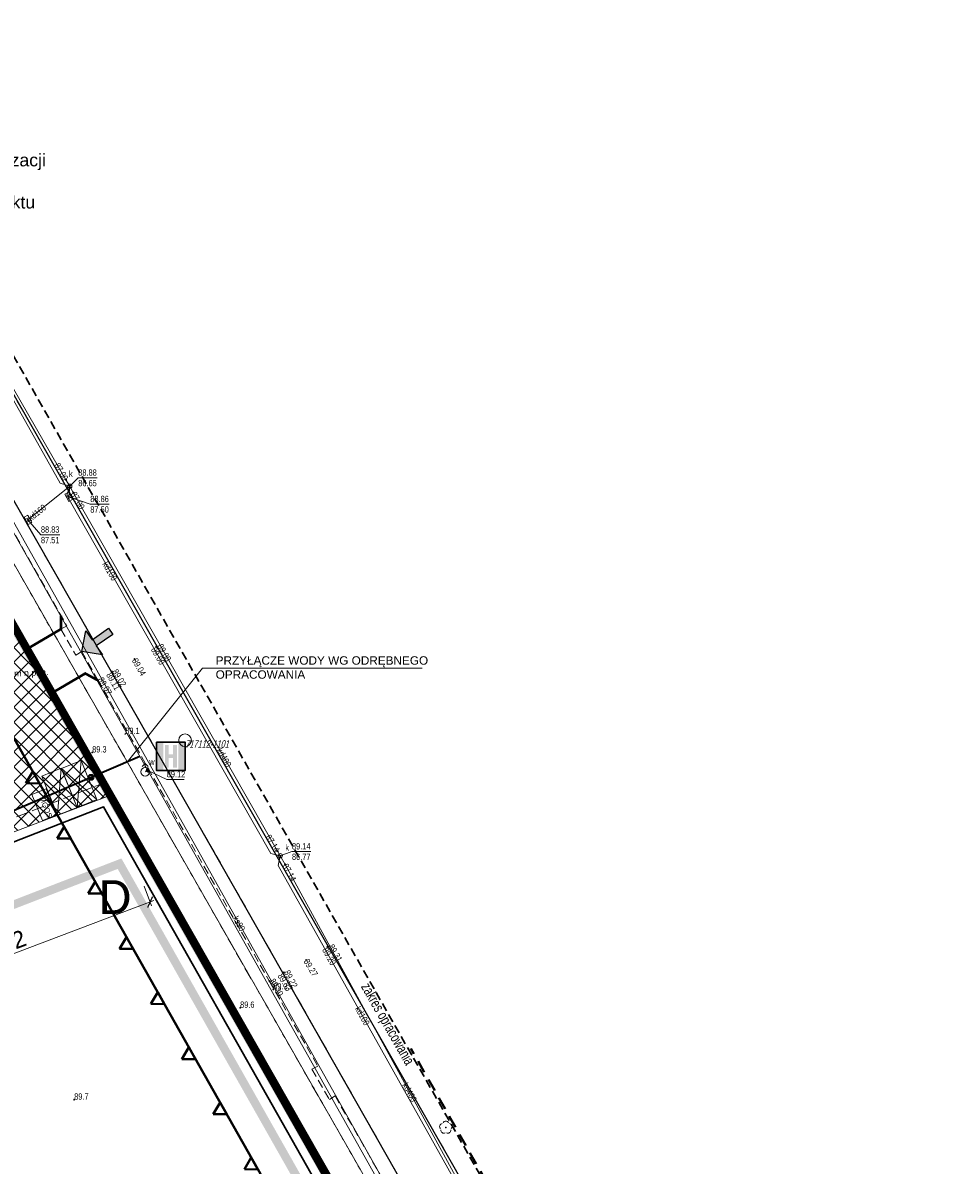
# Model space of a CAD drawing. Header units: millimetres. Extents: x 7429307 to 7429818, y 5776631 to 5777293.
# Tile 13 of 15: x 7429512 to 7429623, y 5776863 to 5776999. Entities that reach past the tile are written whole.
import ezdxf
from ezdxf.enums import TextEntityAlignment as Align

# ---------------------------------------------------------------- set-up
doc = ezdxf.new("R2010")
doc.units = ezdxf.units.MM
for name, pattern in [('1', [0]), ('2', [1.5, 1, -0.5]), ('2_OTKC', [1.5, 1, -0.5]), ('2_OTKJ', [2, 1.5, -0.5]), ('2_OTKK', [0]), ('3_SUKP', [0]), ('3_SUWP', [0]), ('DASHDOTX2', [2, 1, -0.5, 0, -0.5]), ('GAO', [2.5, 1.5, -1]), ('GAZ', [2.5, 1, -0.4, 0.17, -0.35, 0.18, -0.4]), ('GUK', [2, 1.5, -0.5]), ('GUZ', [1, 0.5, -0.5]), ('KROPK2-2-2', [3.49, 1, -0.47, 0.05, -0.47, 1, -0.5])]:
    doc.linetypes.add(name, pattern=pattern)
for name, color, linetype, lineweight in [('!TL_kanalizacja deszczowa', 96, 'x-ref_IS$0$AJ-Biuro_Kan-deszcz', 30), ('0_granica opracowania', 1, 'DASHDOTX2', 30), ('0_legenda', 7, 'Continuous', 15), ('0_MPZP', 212, 'Continuous', 40), ('0_wejścia do budynku', 7, 'Continuous', 18), ('0_wymiarowanie', 7, 'Continuous', 13), ('A01_opis', 7, 'Continuous', 9), ('AG_inst el', 242, 'x-ref_IE$0$eN_LINE', 30), ('BA-hydranty', 1, 'Continuous', 30), ('DZIALKI_L_0', 7, '1', 18), ('LINIE_L_0', 5, '2', 30), ('OPIS', 53, 'Continuous', 0), ('OPISY_T_0', 5, 'Continuous', 18), ('OSNPO_T_0', 7, 'Continuous', 18), ('OSNPO_T_1', 7, 'Continuous', 18), ('OTK_L_0', 7, '2_OTKJ', 18), ('OTK_L_1', 7, '2_OTKK', 25), ('OTK_L_2', 7, '2_OTKC', 18), ('OTR_T_0', 7, 'Continuous', 18), ('OTR_T_1', 7, 'Continuous', 18), ('SUW_E_T_2', 5, 'Continuous', 0), ('SUW_T_2', 5, 'Continuous', 18), ('SUW_T_5', 5, 'Continuous', 18), ('SUWP_L_0', 5, '3_SUWP', 18), ('SUWR_T_0', 5, 'Continuous', 18)]:
    doc.layers.add(name, color=color, linetype=linetype, lineweight=lineweight)
for name, color, linetype, lineweight, true_color in [('0_MIEJSCE PARKINGOWE', 7, 'Continuous', 9, 0x7f7f7f), ('0_ROZGRANICZAJACE', 7, '2', 35, 0x2f740a), ('0_TEREN', 7, 'KROPK2-2-2', 40, 0xdb0000), ('0_WODA', 7, 'Continuous', 35, 0x285df0), ('GRANICE_L_0', 7, 'GAO', 40, 0x008000), ('KONTURY_L_0', 7, 'GUK', 18, 0x24bc24), ('OTZ_T_0', 7, 'Continuous', 18, 0x008000), ('SUK_E_T_4', 7, 'Continuous', 0, 0x803300), ('SUK_T_1', 7, 'Continuous', 18, 0x803300), ('SUK_T_3', 7, 'Continuous', 18, 0x803300), ('SUKP_E_T_0', 7, 'Continuous', 0, 0x803300), ('SUKP_L_0', 7, '3_SUKP', 18, 0x803300), ('SUKR_T_0', 7, 'Continuous', 18, 0x803300), ('UZYTKI_L_0', 7, 'GUZ', 18, 0x008000)]:
    doc.layers.add(name, color=color, linetype=linetype, lineweight=lineweight, true_color=true_color)
doc.styles.add('Arial', font='arial.ttf')
doc.styles.add('BVP_arial', font='arial.ttf')
doc.styles.get("Standard").update_dxf_attribs({"font": 'arial.ttf'})
doc.styles.add('x-ref_IE$0$Standard', font='arial.ttf')
doc.styles.add('x-ref_IS$0$AJ_RomanS', font='romans.shx', dxfattribs={"width": 0.8})
doc.linetypes.add('x-ref_IE$0$eN_LINE', pattern='A,0.5,-0.2,["eN",x-ref_IE$0$Standard,S=0.1,R=0,X=-0.1,Y=-0.05],-0.25', length=0.95)
doc.linetypes.add('x-ref_IS$0$AJ-Biuro_Kan-deszcz', pattern='A,6,-0.8,["KD",x-ref_IS$0$AJ_RomanS,S=0.6,R=0,X=-0.6,Y=-0.25],-0.8', length=7.6)
doc.dimstyles.new('instalacje BVP_500', dxfattribs={"dimtxt": 2, "dimasz": 1, "dimexe": 0.5, "dimexo": 1, "dimgap": 0.35, "dimtad": 1, "dimdec": 1, "dimzin": 1, "dimdsep": 46, "dimtxsty": 'BVP_arial', "dimblk": 'ARCHTICK', "dimcen": 0, "dimdle": 0.5, "dimclrd": 256, "dimclre": 256, "dimclrt": 256, "dimaunit": 1, "dimadec": 1, "dimazin": 0, "dimtfac": 1, "dimtofl": 0, "dimtmove": 1, "dimatfit": 3, "dimfxl": 2, "dimfxlon": 1, "dimtolj": 1, "dimlwd": 5, "dimlwe": 13, "dimarcsym": 0})

# ---------------------------------------------------------------- blocks, each defined once
blk = doc.blocks.new('linia zabudowy')
at = {"layer": '0_MPZP', "linetype": 'Continuous'}
blk.add_lwpolyline([(114.05, -295.04), (199.06, -246.69), (50.1, 15.15), (1.45, -3.73)], dxfattribs=at)
for points in [[(133.2, -133.76), (134.82, -133.77), (134.02, -132.36)], [(136.92, -140.3), (138.54, -140.31), (137.74, -138.9)], [(140.64, -146.83), (142.26, -146.84), (141.46, -145.44)], [(140.64, -146.83), (142.26, -146.84), (141.46, -145.44)], [(144.36, -153.37), (145.98, -153.38), (145.18, -151.98)], [(148.08, -159.91), (149.7, -159.92), (148.9, -158.51)], [(151.8, -166.45), (153.42, -166.46), (152.62, -165.05)], [(155.52, -172.98), (157.13, -172.99), (156.34, -171.59)], [(159.24, -179.52), (160.85, -179.53), (160.05, -178.12)]]:
    blk.add_lwpolyline(points, close=True, dxfattribs=at)
blk = doc.blocks.new('hydrant istniejacy')
at = {"layer": 'BA-hydranty'}
h = blk.add_hatch(color=256, dxfattribs=at)
h.dxf.hatch_style = 1
h.paths.add_polyline_path([(0.8, 3.26), (0.08, 3.26), (0.08, 0.11), (0.8, 0.11)])
h.paths.add_polyline_path([(3.3, 3.26), (2.58, 3.26), (2.58, 0.11), (3.3, 0.11)])
h = blk.add_hatch(color=256, dxfattribs=at)
h.dxf.hatch_style = 1
h.paths.add_polyline_path([(2.41, 3.04), (1.96, 3.04), (1.96, 1.94), (1.43, 1.94), (1.43, 3.04), (0.98, 3.04), (0.98, 0.33), (1.43, 0.33), (1.43, 1.5), (1.96, 1.5), (1.96, 0.33), (2.41, 0.33)])
blk.add_lwpolyline([(0, 3.38), (3.38, 3.38), (3.38, 0), (0, 0)], close=True, dxfattribs=at)
blk = doc.blocks.new('_ArchTick')
at = {"color": 0, "linetype": 'ByBlock', "const_width": 0.15}
blk.add_lwpolyline([(-0.5, -0.5), (0.5, 0.5)], dxfattribs=at)
blk = doc.blocks.new('*D19')
at = {"layer": '0_wymiarowanie', "lineweight": 13}
for p, q in [((7429526.34, 5776896.19), (7429527.22, 5776893.85)), ((7429492.51, 5776883.37), (7429493.4, 5776881.03))]:
    blk.add_line(p, q, dxfattribs=at)
at = {"layer": '0_wymiarowanie', "lineweight": 5}
blk.add_line((7429492.75, 5776881.32), (7429527.51, 5776894.5), dxfattribs=at)
at = {"layer": 'Defpoints', "color": 0}
for p in [(7429522.25, 5776906.96), (7429488.43, 5776894.14), (7429527.05, 5776894.32)]:
    blk.add_point(p, dxfattribs=at)
at = {"layer": '0_wymiarowanie', "lineweight": 5}
for p, rotation in [((7429527.05, 5776894.32), 20.75821533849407), ((7429493.22, 5776881.5), 200.7582153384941)]:
    blk.add_blockref('_ArchTick', p, dxfattribs=dict(at, rotation=rotation))
at = {"layer": '0_wymiarowanie', "insert": (7429509.65, 5776889.19), "char_height": 2, "attachment_point": 5, "rotation": 20.7582, "style": 'BVP_arial'}
blk.add_mtext('\\A1;36.2', dxfattribs=at)
blk = doc.blocks.new('3_OTRS')
at = {"linetype": 'Continuous'}
blk.add_circle((0, 0), 0.045, dxfattribs=at)
blk = doc.blocks.new('3_OTRN')
at = {"linetype": 'Continuous'}
blk.add_circle((0, 0), 0.045, dxfattribs=at)
blk = doc.blocks.new('3_OTZL')
at = {"linetype": 'Continuous'}
blk.add_circle((0, 0), 0.045, dxfattribs=at)
for centre, start, end in [((-0.36, 0.12), 102.1445, 221.86), ((0, 0.38), 30.1401, 149.8599), ((0.36, 0.12), 318.14, 77.8555), ((-0.22, -0.3), 174.1482, 293.8542), ((0.22, -0.3), 246.1458, 5.8518)]:
    blk.add_arc(centre, 0.375, start, end, dxfattribs=at)
blk = doc.blocks.new('4_SUKK')
at = {"linetype": 'Continuous'}
for p, q in [((-0.5, -0.25), (-0.5, 0.25)), ((-0.5, 0.25), (0.5, 0.25)), ((-0.175, 0.25), (-0.175, -0.25)), ((0.175, 0.25), (0.175, -0.25)), ((0.5, 0.25), (0.5, -0.25)), ((0.5, -0.25), (-0.5, -0.25))]:
    blk.add_line(p, q, dxfattribs=at)
blk = doc.blocks.new('4_SUKS')
at = {"linetype": 'Continuous'}
blk.add_circle((0, 0), 0.25, dxfattribs=at)
blk = doc.blocks.new('4_SUPS')
at = {"linetype": 'Continuous'}
blk.add_circle((0, 0), 0.0625, dxfattribs=at)
blk = doc.blocks.new('4_SUWH')
at = {"linetype": 'Continuous'}
for p, q in [((0, 1), (-0.35355, 0.64645)), ((0, 1), (0.35355, 0.64645)), ((0, 0.5), (0, 1))]:
    blk.add_line(p, q, dxfattribs=at)
blk.add_circle((0, 0), 0.5, dxfattribs=at)
blk = doc.blocks.new('4_SUWW')
at = {"linetype": 'Continuous'}
for radius in [0.2, 0.175, 0.15, 0.125, 0.1, 0.075, 0.05, 0.025, 0.00715]:
    blk.add_circle((0, 0), radius, dxfattribs=at)
blk = doc.blocks.new('OSN3')
at = {"linetype": 'Continuous'}
blk.add_circle((0, 0), 0.75, dxfattribs=at)
blk = doc.blocks.new('mapa')
at = {"layer": 'DZIALKI_L_0', "linetype": '1'}
for p, q in [((-217.37, 349.73), (-68.5, 88.45)), ((-151.28, 241.19), (-91.19, 136.15))]:
    blk.add_line(p, q, dxfattribs=at)
at = {"layer": 'GRANICE_L_0', "linetype": 'GAO'}
blk.add_line((-4.76, 8.4), (-95.08, 167.81), dxfattribs=at)
at = {"layer": 'KONTURY_L_0', "linetype": 'GUK'}
for p, q in [((-131.66, 199.3), (-217.37, 349.73)), ((-128.1, 200.69), (-151.28, 241.19)), ((-123.19, 192.08), (-128.1, 200.69)), ((-154.95, 190.22), (-131.66, 199.3)), ((-90.51, 127.08), (-131.66, 199.3)), ((-91.19, 136.15), (-123.19, 192.08))]:
    blk.add_line(p, q, dxfattribs=at)
at = {"layer": 'LINIE_L_0', "linetype": '2'}
blk.add_line((-35.6, 62.83), (-221.15, 388.48), dxfattribs=at)
at = {"layer": 'OTK_L_0', "linetype": '2_OTKJ'}
for p, q in [((-125.23, 215.58), (-155.32, 268.33)), ((-160.72, 265.26), (-130.63, 212.54)), ((-104.91, 179.93), (-125.23, 215.58)), ((-130.63, 212.54), (-110.28, 176.82)), ((-87.26, 149.03), (-104.91, 179.93)), ((-110.28, 176.82), (-76.95, 118.18))]:
    blk.add_line(p, q, dxfattribs=at)
at = {"layer": 'OTK_L_1', "linetype": '2_OTKK'}
for p, q in [((-155.32, 268.33), (-125.23, 215.58)), ((-130.63, 212.54), (-160.72, 265.26)), ((-125.23, 215.58), (-104.91, 179.93)), ((-110.28, 176.82), (-130.63, 212.54)), ((-104.91, 179.93), (-87.26, 149.03)), ((-76.95, 118.18), (-110.28, 176.82))]:
    blk.add_line(p, q, dxfattribs=at)
at = {"layer": 'OTK_L_2', "linetype": '2_OTKC'}
for p, q in [((-130.63, 212.54), (-160.72, 265.26)), ((-142.75, 230), (-135.94, 218.01)), ((-135.94, 218.01), (-136.62, 217.61)), ((-136.62, 217.61), (-134.86, 214.53)), ((-134.86, 214.53), (-134.16, 214.93)), ((-134.16, 214.93), (-132.27, 211.61)), ((-132.27, 211.61), (-111.9, 175.85)), ((-110.28, 176.82), (-130.63, 212.54)), ((-76.95, 118.18), (-110.28, 176.82)), ((-111.9, 175.85), (-106.14, 165.74)), ((-106.14, 165.74), (-106.83, 165.37)), ((-106.83, 165.37), (-104.76, 161.79)), ((-104.76, 161.79), (-104.09, 162.22)), ((-104.09, 162.22), (-94.24, 144.95))]:
    blk.add_line(p, q, dxfattribs=at)
at = {"layer": 'SUKP_L_0', "linetype": '3_SUKP'}
for p, q in [((-160.51, 276.8), (-136.71, 234.93)), ((-160.29, 277.31), (-136.03, 235.34)), ((-164.28, 269.51), (-63.93, 90.95)), ((-136.71, 234.93), (-135.58, 234.56)), ((-136.03, 235.34), (-135.58, 234.56)), ((-140.55, 230.57), (-135.58, 234.56)), ((-135.58, 234.56), (-135.94, 233.49)), ((-135.94, 233.49), (-135.8, 233.25)), ((-135.8, 233.25), (-111.71, 190.95)), ((-135.58, 234.56), (-135.7, 233.31)), ((-135.16, 233.82), (-135.58, 234.56)), ((-110.59, 190.7), (-135.16, 233.82)), ((-111.71, 190.95), (-110.59, 190.7)), ((-110.59, 190.7), (-110.85, 189.56)), ((-110.59, 190.7), (-110.02, 189.68)), ((-110.85, 189.56), (-88.67, 150.02)), ((-110.02, 189.68), (-88.07, 149.55))]:
    blk.add_line(p, q, dxfattribs=at)
at = {"layer": 'SUKR_T_0', "linetype": 'Continuous', "lineweight": 0}
for p, q in [((-135.58, 234.56), (-134.57, 235.56)), ((-134.57, 235.56), (-132.32, 235.56)), ((-135.7, 233.31), (-133.14, 232.43)), ((-133.14, 232.43), (-130.89, 232.43)), ((-140.55, 230.57), (-139, 228.8)), ((-139, 228.8), (-136.75, 228.8)), ((-110.59, 190.7), (-109.2, 191.2)), ((-109.2, 191.2), (-106.98, 191.2))]:
    blk.add_line(p, q, dxfattribs=at)
at = {"layer": 'SUWP_L_0', "linetype": '3_SUWP'}
for p, q in [((-164.79, 268.98), (-126.32, 200.84)), ((-126.32, 200.84), (-126.63, 200.66)), ((-64.5, 90.8), (-126.32, 200.84))]:
    blk.add_line(p, q, dxfattribs=at)
at = {"layer": 'SUWR_T_0', "linetype": 'Continuous', "lineweight": 0}
for p, q in [((-126.32, 200.84), (-124.07, 199.76)), ((-124.07, 199.76), (-121.98, 199.76))]:
    blk.add_line(p, q, dxfattribs=at)
at = {"layer": 'UZYTKI_L_0', "linetype": 'GUZ'}
for p, q in [((-131.66, 199.3), (-217.37, 349.73)), ((-128.1, 200.69), (-151.28, 241.19)), ((-123.19, 192.08), (-128.1, 200.69)), ((-154.95, 190.22), (-131.66, 199.3)), ((-68.5, 88.45), (-131.66, 199.3)), ((-91.19, 136.15), (-123.19, 192.08))]:
    blk.add_line(p, q, dxfattribs=at)
at = {"layer": 'OSNPO_T_0', "rotation": 269.9999974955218}
blk.add_blockref('OSN3', (-121.89, 204.42), dxfattribs=at)
at = {"layer": 'OTR_T_0'}
for p in [(-125.32, 215.55), (-125.23, 215.58), (-127.9, 214.06), (-132.27, 211.61), (-130.63, 212.54), (-130.56, 212.57), (-105, 179.89), (-104.91, 179.93), (-107.53, 178.35), (-110.28, 176.82), (-110.17, 176.87), (-111.9, 175.85)]:
    blk.add_blockref('3_OTRS', p, dxfattribs=at)
at = {"layer": 'OTR_T_1'}
for p in [(-128.99, 205.16), (-132.92, 202.96), (-111.42, 174.83), (-115.36, 172.65), (-135.05, 161.75)]:
    blk.add_blockref('3_OTRN', p, dxfattribs=at)
at = {"layer": 'OTZ_T_0'}
blk.add_blockref('3_OTZL', (-90.94, 158.44), dxfattribs=at)
at = {"layer": 'SUK_T_1', "rotation": 118.8800062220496}
for p in [(-135.7, 233.31), (-140.55, 230.57)]:
    blk.add_blockref('4_SUKK', p, dxfattribs=at)
at = {"layer": 'SUK_T_3'}
for p in [(-135.58, 234.56), (-110.59, 190.7)]:
    blk.add_blockref('4_SUKS', p, dxfattribs=at)
at = {"layer": 'SUKR_T_0'}
for p in [(-136.03, 235.34), (-135.58, 234.56), (-135.7, 233.31), (-135.16, 233.82), (-140.55, 230.57), (-110.9, 191.24), (-110.59, 190.7), (-110.02, 189.68)]:
    blk.add_blockref('4_SUPS', p, dxfattribs=at)
at = {"layer": 'SUW_T_2'}
blk.add_blockref('4_SUWH', (-126.63, 200.66), dxfattribs=at)
at = {"layer": 'SUW_T_5'}
blk.add_blockref('4_SUWW', (-126.32, 200.84), dxfattribs=at)
at = {"layer": 'SUWR_T_0'}
blk.add_blockref('4_SUPS', (-126.32, 200.84), dxfattribs=at)
at = {"layer": 'OPISY_T_0', "width": 0.7}
blk.add_text('zakres opracowania', height=1.25, rotation=299.6731, dxfattribs=at).set_placement((-99.96, 175.79), align=Align.TOP_LEFT)
at = {"layer": 'OSNPO_T_1', "oblique": 15, "width": 0.7}
blk.add_text('717112-1101', height=0.9, dxfattribs=at).set_placement((-121.89, 204.42), align=Align.TOP_LEFT)
at = {"layer": 'OTR_T_0', "lineweight": 9, "width": 0.7}
for s, rotation, p in [('89.08', 299.68, (-125.23, 215.58)), ('89.07', 299.67, (-132.27, 211.61)), ('89.02', 299.84, (-130.56, 212.57)), ('89.31', 299.73, (-104.91, 179.93)), ('89.22', 297.62, (-110.17, 176.87)), ('89.30', 299.67, (-111.9, 175.85))]:
    blk.add_text(s, height=0.75, rotation=rotation, dxfattribs=at).set_placement(p)
for s, rotation, p in [('89.00', 299.51, (-125.32, 215.55)), ('89.11', 299.67, (-130.63, 212.54)), ('89.20', 299.23, (-105, 179.89)), ('89.33', 299.61, (-110.28, 176.82))]:
    blk.add_text(s, height=0.75, rotation=rotation, dxfattribs=at).set_placement(p, align=Align.TOP_LEFT)
for s, rotation, p in [('89.04', 299.74, (-127.9, 214.06)), ('89.27', 300.87, (-107.53, 178.35))]:
    blk.add_text(s, height=0.75, rotation=rotation, dxfattribs=at).set_placement(p, align=Align.MIDDLE_LEFT)
at = {"layer": 'OTR_T_1', "lineweight": 9, "width": 0.7}
for s, p in [('89.1', (-128.99, 205.16)), ('89.3', (-132.92, 202.96)), ('89.3', (-111.42, 174.83)), ('89.6', (-115.36, 172.65)), ('89.7', (-135.05, 161.75))]:
    blk.add_text(s, height=0.75, dxfattribs=at).set_placement(p)
at = {"layer": 'SUK_E_T_4', "lineweight": 9, "width": 0.7}
for p in [(-135.67, 235.67), (-109.99, 191.3)]:
    blk.add_text('k', height=0.75, dxfattribs=at).set_placement(p)
at = {"layer": 'SUKP_E_T_0', "lineweight": 9, "width": 0.7}
for s, rotation, p in [('kd160', 38.76, (-139.47, 231.44)), ('kd100', 299.66, (-130.81, 224.49)), ('kd400', 299.67, (-117.24, 202.37)), ('ks90', 299.34, (-115.47, 182.65)), ('kd100', 299.29, (-100.83, 171.7)), ('kd400', 298.68, (-95.22, 162.63))]:
    blk.add_text(s, height=0.75, rotation=rotation, dxfattribs=at).set_placement(p, align=Align.MIDDLE)
at = {"layer": 'SUKR_T_0', "lineweight": 9, "width": 0.7}
for s, rotation, p in [('87.00', 299.74, (-136.03, 235.34)), ('87.14', 302.16, (-110.9, 191.24))]:
    blk.add_text(s, height=0.75, rotation=rotation, dxfattribs=at).set_placement(p, align=Align.MIDDLE_RIGHT)
for s, p in [('88.88', (-134.57, 236.56)), ('86.65', (-134.57, 235.31)), ('88.86', (-133.14, 233.43)), ('87.50', (-133.14, 232.18)), ('88.83', (-139, 229.8)), ('87.51', (-139, 228.55)), ('89.14', (-109.2, 192.2)), ('86.77', (-109.2, 190.95))]:
    blk.add_text(s, height=0.75, dxfattribs=at).set_placement(p, align=Align.TOP_LEFT)
for s, rotation, p in [('87.00', 299.69, (-135.16, 233.82)), ('87.14', 298.16, (-110.02, 189.68))]:
    blk.add_text(s, height=0.75, rotation=rotation, dxfattribs=at).set_placement(p, align=Align.MIDDLE_LEFT)
at = {"layer": 'SUW_E_T_2', "lineweight": 9, "width": 0.7}
blk.add_text('w', height=0.75, dxfattribs=at).set_placement((-126.14, 201.48))
at = {"layer": 'SUWR_T_0', "lineweight": 9, "width": 0.7}
blk.add_text('89.12', height=0.75, dxfattribs=at).set_placement((-124.07, 200.01))

msp = doc.modelspace()

# ---------------------------------------------------------------- hatches: boundary and pattern name
at = {"layer": '0_MIEJSCE PARKINGOWE', "linetype": 'Continuous', "true_color": 0x706c60, "transparency": 33554483}
h = msp.add_hatch(dxfattribs=at)
h.set_pattern_fill('ANSI37', color=251, scale=10)
h.set_pattern_definition([(45, (0, 0), (-0.88388347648, 0.88388347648), []), (135, (0, 0), (-0.88388347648, -0.88388347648), [])])
h.paths.add_polyline_path([(7429488.43, 5776894.14), (7429522.25, 5776906.96), (7429475.03, 5776989.85), (7429455.02, 5776982.26), (7429477.5, 5776922.98), (7429482.67, 5776918.68), (7429480.79, 5776916.37), (7429484.8, 5776913.11), (7429482.92, 5776910.8), (7429486.92, 5776907.55), (7429484.49, 5776904.55)])
at = {"layer": '0_wejścia do budynku'}
h = msp.add_hatch(dxfattribs=at)
h.set_pattern_fill('ANGLE', color=256, scale=0.000510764, angle=319.7113)
h.set_pattern_definition([(319.7113014, (7429097.3754514, 5777045.8669936), (0.002307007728, 0.00272141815), [0.002594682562, -0.00097300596]), (49.7113014, (7429097.3754514, 5777045.8669936), (-0.00272141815, 0.002307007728), [0.002594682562, -0.00097300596])])
h.paths.add_polyline_path([(7429518.93, 5776924.04), (7429521.4, 5776923.67), (7429520.66, 5776924.72), (7429522.62, 5776926.09), (7429522.12, 5776926.81), (7429520.16, 5776925.43), (7429519.43, 5776926.49)])

# ---------------------------------------------------------------- linework, layer by layer
at = {"const_width": 0.3}
for points in [[(7429512.37, 5776924.31), (7429516.47, 5776926.72), (7429516.47, 5776928.32)], [(7429515.25, 5776919.04), (7429519.35, 5776921.45), (7429520.75, 5776920.68)]]:
    msp.add_lwpolyline(points, dxfattribs=at)
msp.add_lwpolyline([(7429518.93, 5776924.04), (7429519.43, 5776926.49), (7429520.16, 5776925.43), (7429522.12, 5776926.81), (7429522.62, 5776926.09), (7429520.66, 5776924.72), (7429521.4, 5776923.67), (7429518.93, 5776924.04)])
at = {"layer": '0_legenda'}
for points in [[(7429516.51, 5776910.19), (7429514.19, 5776909.25), (7429516.06, 5776904.62), (7429518.38, 5776905.55), (7429516.51, 5776910.19), (7429516.06, 5776904.62), (7429518.38, 5776905.55), (7429514.19, 5776909.25)], [(7429518.85, 5776911.1), (7429516.53, 5776910.17), (7429518.4, 5776905.53), (7429520.72, 5776906.47), (7429518.85, 5776911.1), (7429518.4, 5776905.53), (7429520.72, 5776906.47), (7429516.53, 5776910.17)]]:
    msp.add_lwpolyline(points, dxfattribs=at)
msp.add_lwpolyline([(7429514.72, 5776907.77), (7429515.97, 5776904.67), (7429514.26, 5776903.98), (7429513.02, 5776907.08)], close=True, dxfattribs=at)
at = {"layer": '0_MIEJSCE PARKINGOWE'}
msp.add_lwpolyline([(7429488.43, 5776894.14), (7429522.25, 5776906.96), (7429475.03, 5776989.85), (7429455.02, 5776982.26), (7429488.44, 5776894.14)], dxfattribs=at)
at = {"layer": '0_MPZP', "linetype": 'GAZ', "const_width": 0.6}
msp.add_lwpolyline([(7429496.41, 5776739.84), (7429582.27, 5776788.67), (7429584.52, 5776797.29), (7429435.72, 5777058.84), (7429428.53, 5777061.47), (7429379.44, 5777042.42), (7429432.99, 5776907.13)], close=True, dxfattribs=at)
at = {"layer": '0_ROZGRANICZAJACE', "ltscale": 2, "const_width": 0.5}
msp.add_lwpolyline([(7429388.86, 5777046.4), (7429428.52, 5777061.79), (7429435.92, 5777059.09), (7429468.17, 5777002.49), (7429584.91, 5776797.6), (7429582.53, 5776788.47), (7429496.56, 5776739.58)], dxfattribs=at)
at = {"layer": '0_TEREN', "ltscale": 4, "const_width": 1}
msp.add_lwpolyline([(7429407.72, 5776970.99), (7429432.51, 5776908.39), (7429447.28, 5776869.43), (7429523.42, 5776898.87), (7429523.42, 5776898.87), (7429583.4, 5776792.98), (7429584.59, 5776797.56), (7429471.69, 5776995.71)], close=True, dxfattribs=at)
at = {"layer": '0_WODA'}
msp.add_lwpolyline([(7429487.97, 5776895.36), (7429525.83, 5776911.62)], dxfattribs=at)
msp.add_circle((7429520.02, 5776909.12), 0.302, dxfattribs=at)
at = {"layer": 'A01_opis', "color": 7}
msp.add_lwpolyline([(7429559.33, 5776922.09), (7429533.25, 5776922.09), (7429524.33, 5776910.94)], dxfattribs=at)
at = {"layer": 'AG_inst el', "ltscale": 8}
msp.add_lwpolyline([(7429583.26, 5776796.48), (7429583.26, 5776796.48), (7429521.51, 5776905.62), (7429488.6, 5776892.75), (7429487.79, 5776894.43)], dxfattribs=at)

# ---------------------------------------------------------------- block references
at = {"layer": '!TL_kanalizacja deszczowa', "linetype": 'Continuous'}
msp.add_blockref('hydrant istniejacy', (7429527.82, 5776909.93), dxfattribs=at)
at = {"layer": '0_MPZP', "linetype": 'Continuous', "rotation": 359.8719634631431}
msp.add_blockref('linia zabudowy', (7429379.4, 5777042.47), dxfattribs=at)
at = {"layer": 'DZIALKI_L_0', "linetype": 'Continuous'}
msp.add_blockref('mapa', (7429653.09, 5776709.11), dxfattribs=at)

# ---------------------------------------------------------------- texts
at = {"layer": '!TL_kanalizacja deszczowa', "color": 2, "linetype": 'ByBlock', "lineweight": 40, "insert": (7429495.35, 5776983.14), "char_height": 1.5, "width": 23.9856, "attachment_point": 1}
msp.add_mtext('{\\C256;Przyłacze kanalizacji deszczowej wg odrębnego projektu}', dxfattribs=at)
at = {"layer": '0_granica opracowania', "insert": (7429520.96, 5776896.9), "char_height": 4, "width": 1.3427, "attachment_point": 1}
msp.add_mtext('{\\fCalibri|b0|i0|c238|p0;D}', dxfattribs=at)
at = {"layer": '0_legenda', "insert": (7429514.47, 5776906.94), "char_height": 0.625, "width": 5.879, "attachment_point": 1, "rotation": 291.9284}
msp.add_mtext('MGOS', dxfattribs=at)
at = {"layer": 'A01_opis', "color": 7, "insert": (7429534.83, 5776923.49, 10.06), "char_height": 1, "width": 36.6789, "attachment_point": 1, "rotation": 0, "style": 'Arial'}
msp.add_mtext('\\A1;PRZYŁĄCZE WODY WG ODRĘBNEGO \\POPRACOWANIA', dxfattribs=at)
at = {"layer": 'OPIS', "insert": (7429507.93, 5776922.95), "char_height": 0.75, "width": 15.2092, "attachment_point": 1, "rotation": 2.5245}
msp.add_mtext('-0.93\\P89,07 m n.p.m.\\P  ', dxfattribs=at)

# ---------------------------------------------------------------- dimensions: what is measured, and where the dimension line sits
at = {"layer": '0_wymiarowanie'}
dim = msp.add_linear_dim(base=(7429527.05, 5776894.32), p1=(7429488.43, 5776894.14), p2=(7429522.25, 5776906.96), angle=20.7582, dimstyle='instalacje BVP_500', dxfattribs=at)
dim.commit()
dim.dimension.update_dxf_attribs({"geometry": '*D19', "text_midpoint": (7429509.65, 5776889.19)})

doc.saveas('drawing.dxf')
